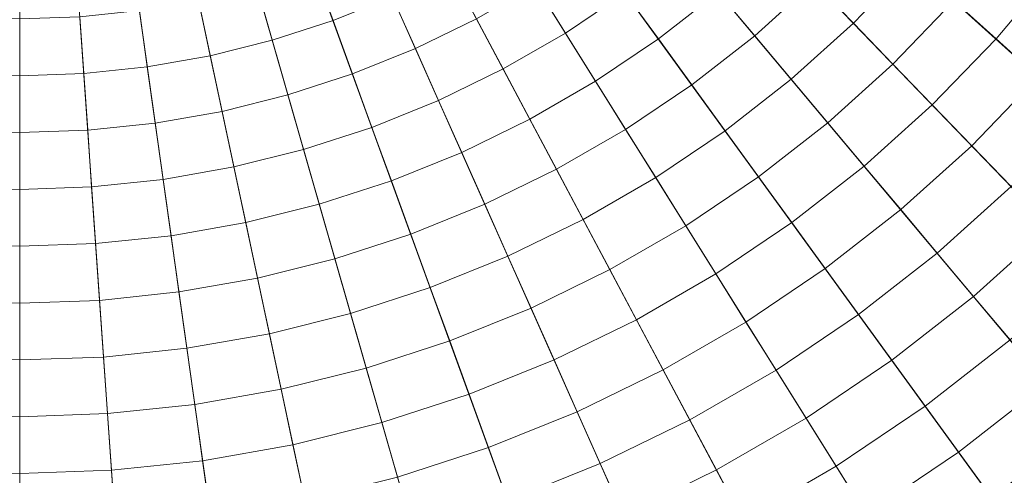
# Model space of a CAD drawing. Header units: centimetres. Extents: x -3.01 to 4.18, y -6.48 to 0.72.
# Tile 203 of 256: x 0.59 to 1.09, y -3.55 to -3.32. Entities that reach past the tile are written whole.
import ezdxf

# ---------------------------------------------------------------- set-up
doc = ezdxf.new("R2010")
doc.units = ezdxf.units.CM
doc.header["$LTSCALE"] = 2.54
doc.layers.add('Lucido design-1', color=7, linetype='Continuous')

# ---------------------------------------------------------------- blocks, each defined once
blk = doc.blocks.new('Gruppo-1')
at = {"color": 142, "linetype": 'Continuous', "lineweight": 9}
for points in [[(0.51664, -3.8779, -14.60843), (0.58636, -3.88033, -14.60843), (0.58636, -2.8809, -14.60843), (0.51664, -3.8779, -14.60843)], [(0.58636, -2.8809, -13.70118), (0.58636, -3.88033, -13.70118), (0.51664, -3.8779, -13.70118), (0.58636, -2.8809, -13.70118)], [(0.58636, -3.88033, -14.60843), (0.58636, -2.8809, -14.60843), (0.58636, -2.8809, -14.60843), (0.58636, -3.88033, -14.60843)], [(1.32909, -3.54965, -14.60843), (1.37393, -3.49621, -14.60843), (0.58636, -2.8809, -14.60843), (1.32909, -3.54965, -14.60843)], [(1.28063, -3.59983, -14.60843), (1.32909, -3.54965, -14.60843), (0.58636, -2.8809, -14.60843), (1.28063, -3.59983, -14.60843)], [(1.22879, -3.64651, -14.60843), (1.28063, -3.59983, -14.60843), (0.58636, -2.8809, -14.60843), (1.22879, -3.64651, -14.60843)], [(1.17381, -3.68946, -14.60843), (1.22879, -3.64651, -14.60843), (0.58636, -2.8809, -14.60843), (1.17381, -3.68946, -14.60843)], [(1.11598, -3.72847, -14.60843), (1.17381, -3.68946, -14.60843), (0.58636, -2.8809, -14.60843), (1.11598, -3.72847, -14.60843)], [(1.05557, -3.76335, -14.60843), (1.11598, -3.72847, -14.60843), (0.58636, -2.8809, -14.60843), (1.05557, -3.76335, -14.60843)], [(0.99287, -3.79393, -14.60843), (1.05557, -3.76335, -14.60843), (0.58636, -2.8809, -14.60843), (0.99287, -3.79393, -14.60843)], [(0.92819, -3.82006, -14.60843), (0.99287, -3.79393, -14.60843), (0.58636, -2.8809, -14.60843), (0.92819, -3.82006, -14.60843)], [(0.86184, -3.84162, -14.60843), (0.92819, -3.82006, -14.60843), (0.58636, -2.8809, -14.60843), (0.86184, -3.84162, -14.60843)], [(0.79416, -3.85849, -14.60843), (0.86184, -3.84162, -14.60843), (0.58636, -2.8809, -14.60843), (0.79416, -3.85849, -14.60843)], [(0.72546, -3.87061, -14.60843), (0.79416, -3.85849, -14.60843), (0.58636, -2.8809, -14.60843), (0.72546, -3.87061, -14.60843)], [(0.65608, -3.8779, -14.60843), (0.72546, -3.87061, -14.60843), (0.58636, -2.8809, -14.60843), (0.65608, -3.8779, -14.60843)], [(0.58636, -3.88033, -14.60843), (0.65608, -3.8779, -14.60843), (0.58636, -2.8809, -14.60843), (0.58636, -3.88033, -14.60843)], [(0.58636, -2.8809, -13.70118), (0.58636, -3.88033, -13.70118), (0.58636, -3.88033, -13.70118), (0.58636, -2.8809, -13.70118)], [(0.58636, -2.8809, -13.70118), (1.37393, -3.49621, -13.70118), (1.32909, -3.54965, -13.70118), (0.58636, -2.8809, -13.70118)], [(0.58636, -2.8809, -13.70118), (1.32909, -3.54965, -13.70118), (1.28063, -3.59983, -13.70118), (0.58636, -2.8809, -13.70118)], [(0.58636, -2.8809, -13.70118), (1.28063, -3.59983, -13.70118), (1.22879, -3.64651, -13.70118), (0.58636, -2.8809, -13.70118)], [(0.58636, -2.8809, -13.70118), (1.22879, -3.64651, -13.70118), (1.17381, -3.68946, -13.70118), (0.58636, -2.8809, -13.70118)], [(0.58636, -2.8809, -13.70118), (1.17381, -3.68946, -13.70118), (1.11598, -3.72847, -13.70118), (0.58636, -2.8809, -13.70118)], [(0.58636, -2.8809, -13.70118), (1.11598, -3.72847, -13.70118), (1.05557, -3.76335, -13.70118), (0.58636, -2.8809, -13.70118)], [(0.58636, -2.8809, -13.70118), (1.05557, -3.76335, -13.70118), (0.99287, -3.79393, -13.70118), (0.58636, -2.8809, -13.70118)], [(0.58636, -2.8809, -13.70118), (0.99287, -3.79393, -13.70118), (0.92819, -3.82006, -13.70118), (0.58636, -2.8809, -13.70118)], [(0.58636, -2.8809, -13.70118), (0.92819, -3.82006, -13.70118), (0.86184, -3.84162, -13.70118), (0.58636, -2.8809, -13.70118)], [(0.58636, -2.8809, -13.70118), (0.86184, -3.84162, -13.70118), (0.79416, -3.85849, -13.70118), (0.58636, -2.8809, -13.70118)], [(0.58636, -2.8809, -13.70118), (0.79416, -3.85849, -13.70118), (0.72546, -3.87061, -13.70118), (0.58636, -2.8809, -13.70118)], [(0.58636, -2.8809, -13.70118), (0.72546, -3.87061, -13.70118), (0.65608, -3.8779, -13.70118), (0.58636, -2.8809, -13.70118)], [(0.58636, -2.8809, -13.70118), (0.65608, -3.8779, -13.70118), (0.58636, -3.88033, -13.70118), (0.58636, -2.8809, -13.70118)]]:
    blk.add_polyline3d(points, dxfattribs=at)
for points in [[(0.33533, -6.47076, -13.70234), (0.58636, -6.47952, -13.70234), (0.58636, -2.88306, -13.70234), (0.58621, -2.88305, -13.70234)], [(0.58636, -6.47952, -13.70234), (0.83739, -6.47076, -13.70234), (0.58651, -2.88305, -13.70234), (0.58636, -2.88306, -13.70234)], [(0.58636, -6.47952, -13.70234), (0.58636, -2.88306, -13.70234), (0.58636, -2.88306, -13.70234)], [(0.83739, -6.47076, -13.70234), (1.08719, -6.4445, -13.70234), (0.58666, -2.88304, -13.70234), (0.58651, -2.88305, -13.70234)], [(1.08719, -6.4445, -13.70234), (1.33456, -6.40089, -13.70234), (0.58681, -2.88301, -13.70234), (0.58666, -2.88304, -13.70234)], [(1.33456, -6.40089, -13.70234), (1.57828, -6.34012, -13.70234), (0.58696, -2.88298, -13.70234), (0.58681, -2.88301, -13.70234)], [(1.57828, -6.34012, -13.70234), (1.81716, -6.2625, -13.70234), (0.5871, -2.88293, -13.70234), (0.58696, -2.88298, -13.70234)], [(1.81716, -6.2625, -13.70234), (2.05005, -6.16841, -13.70234), (0.58724, -2.88287, -13.70234), (0.5871, -2.88293, -13.70234)], [(2.05005, -6.16841, -13.70234), (2.27581, -6.0583, -13.70234), (0.58738, -2.88281, -13.70234), (0.58724, -2.88287, -13.70234)], [(2.27581, -6.0583, -13.70234), (2.49334, -5.93271, -13.70234), (0.58751, -2.88273, -13.70234), (0.58738, -2.88281, -13.70234)], [(2.49334, -5.93271, -13.70234), (2.70158, -5.79225, -13.70234), (0.58763, -2.88265, -13.70234), (0.58751, -2.88273, -13.70234)], [(2.70158, -5.79225, -13.70234), (2.89951, -5.63761, -13.70234), (0.58775, -2.88255, -13.70234), (0.58763, -2.88265, -13.70234)], [(2.89951, -5.63761, -13.70234), (3.08618, -5.46953, -13.70234), (0.58786, -2.88245, -13.70234), (0.58775, -2.88255, -13.70234)], [(3.08618, -5.46953, -13.70234), (3.26066, -5.28885, -13.70234), (0.58797, -2.88234, -13.70234), (0.58786, -2.88245, -13.70234)], [(3.26066, -5.28885, -13.70234), (3.42212, -5.09643, -13.70234), (0.58806, -2.88223, -13.70234), (0.58797, -2.88234, -13.70234)], [(3.42212, -5.09643, -13.70234), (3.56976, -4.89322, -13.70234), (0.58815, -2.88211, -13.70234), (0.58806, -2.88223, -13.70234)], [(3.56976, -4.89322, -13.70234), (3.70286, -4.68021, -13.70234), (0.58823, -2.88198, -13.70234), (0.58815, -2.88211, -13.70234)], [(3.70286, -4.68021, -13.70234), (3.82078, -4.45843, -13.70234), (0.5883, -2.88185, -13.70234), (0.58823, -2.88198, -13.70234)], [(3.82078, -4.45843, -13.70234), (3.92295, -4.22897, -13.70234), (0.58837, -2.88171, -13.70234), (0.5883, -2.88185, -13.70234)], [(3.92295, -4.22897, -13.70234), (4.00886, -3.99293, -13.70234), (0.58842, -2.88157, -13.70234), (0.58837, -2.88171, -13.70234)], [(4.00886, -3.99293, -13.70234), (4.07809, -3.75148, -13.70234), (0.58846, -2.88142, -13.70234), (0.58842, -2.88157, -13.70234)], [(4.07809, -3.75148, -13.70234), (4.13032, -3.50579, -13.70234), (0.58849, -2.88127, -13.70234), (0.58846, -2.88142, -13.70234)], [(4.13032, -3.50579, -13.70234), (4.16527, -3.25706, -13.70234), (0.58851, -2.88112, -13.70234), (0.58849, -2.88127, -13.70234)], [(0.99253, -3.3015, -12.62383), (1.02088, -3.27214, -12.62383), (1.04247, -3.29158, -12.62648), (1.01271, -3.3224, -12.62648)], [(1.06406, -3.31102, -12.62922), (1.0929, -3.27665, -12.62922), (1.11578, -3.29453, -12.63207), (1.08564, -3.33045, -12.63207)], [(0.73661, -3.2937, -12.61211), (0.76504, -3.28221, -12.61211), (0.77687, -3.3088, -12.61426), (0.74656, -3.32104, -12.61426)], [(0.84999, -3.30279, -12.6165), (0.87877, -3.28337, -12.6165), (0.89587, -3.3069, -12.61884), (0.8654, -3.32745, -12.61884)], [(0.94352, -3.30654, -12.62129), (0.97234, -3.28059, -12.62129), (0.99253, -3.3015, -12.62383), (0.9622, -3.32881, -12.62383)], [(0.89587, -3.3069, -12.61884), (0.92483, -3.28427, -12.61884), (0.94352, -3.30654, -12.62129), (0.91296, -3.33042, -12.62129)], [(1.01271, -3.3224, -12.62648), (1.04247, -3.29158, -12.62648), (1.06406, -3.31102, -12.62922), (1.03289, -3.34329, -12.62922)], [(0.70745, -3.30318, -12.61211), (0.73661, -3.2937, -12.61211), (0.74656, -3.32104, -12.61426), (0.71547, -3.33115, -12.61426)], [(0.77687, -3.3088, -12.61426), (0.80626, -3.29446, -12.61426), (0.81992, -3.32015, -12.6165), (0.78871, -3.33537, -12.6165)], [(1.08564, -3.33045, -12.63207), (1.11578, -3.29453, -12.63207), (1.13865, -3.3124, -12.63502), (1.10721, -3.34987, -12.63502)], [(0.6777, -3.31059, -12.61211), (0.70745, -3.30318, -12.61211), (0.71547, -3.33115, -12.61426), (0.68375, -3.33906, -12.61426)], [(0.81992, -3.32015, -12.6165), (0.84999, -3.30279, -12.6165), (0.8654, -3.32745, -12.61884), (0.83357, -3.34583, -12.61884)], [(0.9622, -3.32881, -12.62383), (0.99253, -3.3015, -12.62383), (1.01271, -3.3224, -12.62648), (0.98088, -3.35106, -12.62648)], [(0.8654, -3.32745, -12.61884), (0.89587, -3.3069, -12.61884), (0.91296, -3.33042, -12.62129), (0.8808, -3.35211, -12.62129)], [(0.91296, -3.33042, -12.62129), (0.94352, -3.30654, -12.62129), (0.9622, -3.32881, -12.62383), (0.93004, -3.35393, -12.62383)], [(0.6475, -3.31592, -12.61211), (0.6777, -3.31059, -12.61211), (0.68375, -3.33906, -12.61426), (0.65155, -3.34473, -12.61426)], [(0.74656, -3.32104, -12.61426), (0.77687, -3.3088, -12.61426), (0.78871, -3.33537, -12.6165), (0.75651, -3.34838, -12.6165)], [(1.03289, -3.34329, -12.62922), (1.06406, -3.31102, -12.62922), (1.08564, -3.33045, -12.63207), (1.05306, -3.36418, -12.63207)], [(0.617, -3.31912, -12.61211), (0.6475, -3.31592, -12.61211), (0.65155, -3.34473, -12.61426), (0.61903, -3.34815, -12.61426)], [(0.55572, -3.31912, -12.61211), (0.58636, -3.32019, -12.61211), (0.58636, -3.34929, -12.61426), (0.55369, -3.34815, -12.61426)], [(0.58636, -3.32019, -12.61211), (0.617, -3.31912, -12.61211), (0.61903, -3.34815, -12.61426), (0.58636, -3.34929, -12.61426)], [(0.58636, -3.32019, -12.61211), (0.58636, -3.34929, -12.61426), (0.58636, -3.34929, -12.61426)], [(0.71547, -3.33115, -12.61426), (0.74656, -3.32104, -12.61426), (0.75651, -3.34838, -12.6165), (0.72349, -3.35911, -12.6165)], [(0.78871, -3.33537, -12.6165), (0.81992, -3.32015, -12.6165), (0.83357, -3.34583, -12.61884), (0.80053, -3.36194, -12.61884)], [(0.98088, -3.35106, -12.62648), (1.01271, -3.3224, -12.62648), (1.03289, -3.34329, -12.62922), (0.99955, -3.37332, -12.62922)], [(0.83357, -3.34583, -12.61884), (0.8654, -3.32745, -12.61884), (0.8808, -3.35211, -12.62129), (0.84722, -3.3715, -12.62129)], [(0.68375, -3.33906, -12.61426), (0.71547, -3.33115, -12.61426), (0.72349, -3.35911, -12.6165), (0.68979, -3.36751, -12.6165)], [(0.8808, -3.35211, -12.62129), (0.91296, -3.33042, -12.62129), (0.93004, -3.35393, -12.62383), (0.89621, -3.37675, -12.62383)], [(0.93004, -3.35393, -12.62383), (0.9622, -3.32881, -12.62383), (0.98088, -3.35106, -12.62648), (0.94712, -3.37744, -12.62648)], [(1.05306, -3.36418, -12.63207), (1.08564, -3.33045, -12.63207), (1.10721, -3.34987, -12.63502), (1.07323, -3.38506, -12.63502)], [(0.75651, -3.34838, -12.6165), (0.78871, -3.33537, -12.6165), (0.80053, -3.36194, -12.61884), (0.76646, -3.37571, -12.61884)], [(0.65155, -3.34473, -12.61426), (0.68375, -3.33906, -12.61426), (0.68979, -3.36751, -12.6165), (0.6556, -3.37354, -12.6165)], [(0.99955, -3.37332, -12.62922), (1.03289, -3.34329, -12.62922), (1.05306, -3.36418, -12.63207), (1.01821, -3.39556, -12.63207)], [(0.55369, -3.34815, -12.61426), (0.58636, -3.34929, -12.61426), (0.58636, -3.37838, -12.6165), (0.55166, -3.37717, -12.6165)], [(0.58636, -3.34929, -12.61426), (0.61903, -3.34815, -12.61426), (0.62106, -3.37717, -12.6165), (0.58636, -3.37838, -12.6165)], [(0.61903, -3.34815, -12.61426), (0.65155, -3.34473, -12.61426), (0.6556, -3.37354, -12.6165), (0.62106, -3.37717, -12.6165)], [(0.72349, -3.35911, -12.6165), (0.75651, -3.34838, -12.6165), (0.76646, -3.37571, -12.61884), (0.7315, -3.38706, -12.61884)], [(0.80053, -3.36194, -12.61884), (0.83357, -3.34583, -12.61884), (0.84722, -3.3715, -12.62129), (0.81236, -3.3885, -12.62129)], [(0.58636, -3.34929, -12.61426), (0.58636, -3.37838, -12.6165), (0.58636, -3.37838, -12.6165)], [(0.84722, -3.3715, -12.62129), (0.8808, -3.35211, -12.62129), (0.89621, -3.37675, -12.62383), (0.86086, -3.39716, -12.62383)], [(0.94712, -3.37744, -12.62648), (0.98088, -3.35106, -12.62648), (0.99955, -3.37332, -12.62922), (0.96419, -3.40094, -12.62922)], [(1.07323, -3.38506, -12.63502), (1.10721, -3.34987, -12.63502), (1.12877, -3.36929, -12.63807), (1.09338, -3.40593, -12.63807)], [(0.89621, -3.37675, -12.62383), (0.93004, -3.35393, -12.62383), (0.94712, -3.37744, -12.62648), (0.9116, -3.40139, -12.62648)], [(0.68979, -3.36751, -12.6165), (0.72349, -3.35911, -12.6165), (0.7315, -3.38706, -12.61884), (0.69584, -3.39596, -12.61884)], [(0.76646, -3.37571, -12.61884), (0.80053, -3.36194, -12.61884), (0.81236, -3.3885, -12.62129), (0.7764, -3.40303, -12.62129)], [(0.6556, -3.37354, -12.6165), (0.68979, -3.36751, -12.6165), (0.69584, -3.39596, -12.61884), (0.65964, -3.40234, -12.61884)], [(1.01821, -3.39556, -12.63207), (1.05306, -3.36418, -12.63207), (1.07323, -3.38506, -12.63502), (1.03687, -3.41779, -12.63502)], [(0.62106, -3.37717, -12.6165), (0.6556, -3.37354, -12.6165), (0.65964, -3.40234, -12.61884), (0.62309, -3.40618, -12.61884)], [(0.81236, -3.3885, -12.62129), (0.84722, -3.3715, -12.62129), (0.86086, -3.39716, -12.62383), (0.82418, -3.41505, -12.62383)], [(0.96419, -3.40094, -12.62922), (0.99955, -3.37332, -12.62922), (1.01821, -3.39556, -12.63207), (0.98126, -3.42443, -12.63207)], [(0.55166, -3.37717, -12.6165), (0.58636, -3.37838, -12.6165), (0.58636, -3.40746, -12.61884), (0.54963, -3.40618, -12.61884)], [(0.58636, -3.37838, -12.6165), (0.62106, -3.37717, -12.6165), (0.62309, -3.40618, -12.61884), (0.58636, -3.40746, -12.61884)], [(0.58636, -3.37838, -12.6165), (0.58636, -3.40746, -12.61884), (0.58636, -3.40746, -12.61884)], [(0.7315, -3.38706, -12.61884), (0.76646, -3.37571, -12.61884), (0.7764, -3.40303, -12.62129), (0.73952, -3.41501, -12.62129)], [(0.86086, -3.39716, -12.62383), (0.89621, -3.37675, -12.62383), (0.9116, -3.40139, -12.62648), (0.8745, -3.42281, -12.62648)], [(0.9116, -3.40139, -12.62648), (0.94712, -3.37744, -12.62648), (0.96419, -3.40094, -12.62922), (0.927, -3.42603, -12.62922)], [(0.69584, -3.39596, -12.61884), (0.7315, -3.38706, -12.61884), (0.73952, -3.41501, -12.62129), (0.70188, -3.42439, -12.62129)], [(0.7764, -3.40303, -12.62129), (0.81236, -3.3885, -12.62129), (0.82418, -3.41505, -12.62383), (0.78634, -3.43034, -12.62383)], [(1.03687, -3.41779, -12.63502), (1.07323, -3.38506, -12.63502), (1.09338, -3.40593, -12.63807), (1.05552, -3.44002, -12.63807)], [(0.65964, -3.40234, -12.61884), (0.69584, -3.39596, -12.61884), (0.70188, -3.42439, -12.62129), (0.66369, -3.43113, -12.62129)], [(0.82418, -3.41505, -12.62383), (0.86086, -3.39716, -12.62383), (0.8745, -3.42281, -12.62648), (0.836, -3.44159, -12.62648)], [(0.98126, -3.42443, -12.63207), (1.01821, -3.39556, -12.63207), (1.03687, -3.41779, -12.63502), (0.99832, -3.44791, -12.63502)], [(0.62309, -3.40618, -12.61884), (0.65964, -3.40234, -12.61884), (0.66369, -3.43113, -12.62129), (0.62512, -3.43518, -12.62129)], [(0.73952, -3.41501, -12.62129), (0.7764, -3.40303, -12.62129), (0.78634, -3.43034, -12.62383), (0.74753, -3.44295, -12.62383)], [(0.8745, -3.42281, -12.62648), (0.9116, -3.40139, -12.62648), (0.927, -3.42603, -12.62922), (0.88814, -3.44846, -12.62922)], [(0.927, -3.42603, -12.62922), (0.96419, -3.40094, -12.62922), (0.98126, -3.42443, -12.63207), (0.94238, -3.45065, -12.63207)], [(0.54963, -3.40618, -12.61884), (0.58636, -3.40746, -12.61884), (0.58636, -3.43654, -12.62129), (0.5476, -3.43518, -12.62129)], [(0.58636, -3.40746, -12.61884), (0.62309, -3.40618, -12.61884), (0.62512, -3.43518, -12.62129), (0.58636, -3.43654, -12.62129)], [(0.58636, -3.40746, -12.61884), (0.58636, -3.43654, -12.62129), (0.58636, -3.43654, -12.62129)], [(1.05552, -3.44002, -12.63807), (1.09338, -3.40593, -12.63807), (1.11353, -3.4268, -12.64122), (1.07417, -3.46224, -12.64122)], [(0.70188, -3.42439, -12.62129), (0.73952, -3.41501, -12.62129), (0.74753, -3.44295, -12.62383), (0.70793, -3.45282, -12.62383)], [(0.78634, -3.43034, -12.62383), (0.82418, -3.41505, -12.62383), (0.836, -3.44159, -12.62648), (0.79628, -3.45764, -12.62648)], [(0.99832, -3.44791, -12.63502), (1.03687, -3.41779, -12.63502), (1.05552, -3.44002, -12.63807), (1.01538, -3.47139, -12.63807)], [(0.66369, -3.43113, -12.62129), (0.70188, -3.42439, -12.62129), (0.70793, -3.45282, -12.62383), (0.66774, -3.45991, -12.62383)], [(0.836, -3.44159, -12.62648), (0.8745, -3.42281, -12.62648), (0.88814, -3.44846, -12.62922), (0.84781, -3.46813, -12.62922)], [(0.88814, -3.44846, -12.62922), (0.927, -3.42603, -12.62922), (0.94238, -3.45065, -12.63207), (0.90177, -3.4741, -12.63207)], [(0.94238, -3.45065, -12.63207), (0.98126, -3.42443, -12.63207), (0.99832, -3.44791, -12.63502), (0.95776, -3.47527, -12.63502)], [(1.07417, -3.46224, -12.64122), (1.11353, -3.4268, -12.64122), (1.13367, -3.44765, -12.64447), (1.0928, -3.48445, -12.64447)], [(0.62512, -3.43518, -12.62129), (0.66369, -3.43113, -12.62129), (0.66774, -3.45991, -12.62383), (0.62715, -3.46418, -12.62383)], [(0.74753, -3.44295, -12.62383), (0.78634, -3.43034, -12.62383), (0.79628, -3.45764, -12.62648), (0.75554, -3.47088, -12.62648)], [(0.5476, -3.43518, -12.62129), (0.58636, -3.43654, -12.62129), (0.58636, -3.4656, -12.62383), (0.54557, -3.46418, -12.62383)], [(0.58636, -3.43654, -12.62129), (0.62512, -3.43518, -12.62129), (0.62715, -3.46418, -12.62383), (0.58636, -3.4656, -12.62383)], [(0.58636, -3.43654, -12.62129), (0.58636, -3.4656, -12.62383), (0.58636, -3.4656, -12.62383)], [(0.70793, -3.45282, -12.62383), (0.74753, -3.44295, -12.62383), (0.75554, -3.47088, -12.62648), (0.71397, -3.48124, -12.62648)], [(0.79628, -3.45764, -12.62648), (0.836, -3.44159, -12.62648), (0.84781, -3.46813, -12.62922), (0.80621, -3.48494, -12.62922)], [(1.01538, -3.47139, -12.63807), (1.05552, -3.44002, -12.63807), (1.07417, -3.46224, -12.64122), (1.03243, -3.49485, -12.64122)], [(0.84781, -3.46813, -12.62922), (0.88814, -3.44846, -12.62922), (0.90177, -3.4741, -12.63207), (0.85962, -3.49466, -12.63207)], [(0.95776, -3.47527, -12.63502), (0.99832, -3.44791, -12.63502), (1.01538, -3.47139, -12.63807), (0.97314, -3.49988, -12.63807)], [(0.66774, -3.45991, -12.62383), (0.70793, -3.45282, -12.62383), (0.71397, -3.48124, -12.62648), (0.67178, -3.48868, -12.62648)], [(0.90177, -3.4741, -12.63207), (0.94238, -3.45065, -12.63207), (0.95776, -3.47527, -12.63502), (0.9154, -3.49973, -12.63502)], [(0.75554, -3.47088, -12.62648), (0.79628, -3.45764, -12.62648), (0.80621, -3.48494, -12.62922), (0.76354, -3.4988, -12.62922)], [(0.54557, -3.46418, -12.62383), (0.58636, -3.4656, -12.62383), (0.58636, -3.49466, -12.62648), (0.54355, -3.49316, -12.62648)], [(0.58636, -3.4656, -12.62383), (0.62715, -3.46418, -12.62383), (0.62917, -3.49316, -12.62648), (0.58636, -3.49466, -12.62648)], [(0.62715, -3.46418, -12.62383), (0.66774, -3.45991, -12.62383), (0.67178, -3.48868, -12.62648), (0.62917, -3.49316, -12.62648)], [(1.03243, -3.49485, -12.64122), (1.07417, -3.46224, -12.64122), (1.0928, -3.48445, -12.64447), (1.04947, -3.51831, -12.64447)], [(0.58636, -3.4656, -12.62383), (0.58636, -3.49466, -12.62648), (0.58636, -3.49466, -12.62648)], [(0.80621, -3.48494, -12.62922), (0.84781, -3.46813, -12.62922), (0.85962, -3.49466, -12.63207), (0.81614, -3.51222, -12.63207)], [(0.71397, -3.48124, -12.62648), (0.75554, -3.47088, -12.62648), (0.76354, -3.4988, -12.62922), (0.72001, -3.50966, -12.62922)], [(0.85962, -3.49466, -12.63207), (0.90177, -3.4741, -12.63207), (0.9154, -3.49973, -12.63502), (0.87143, -3.52117, -12.63502)], [(0.97314, -3.49988, -12.63807), (1.01538, -3.47139, -12.63807), (1.03243, -3.49485, -12.64122), (0.98851, -3.52447, -12.64122)], [(0.9154, -3.49973, -12.63502), (0.95776, -3.47527, -12.63502), (0.97314, -3.49988, -12.63807), (0.92902, -3.52535, -12.63807)], [(0.67178, -3.48868, -12.62648), (0.71397, -3.48124, -12.62648), (0.72001, -3.50966, -12.62922), (0.67582, -3.51745, -12.62922)], [(1.04947, -3.51831, -12.64447), (1.0928, -3.48445, -12.64447), (1.11143, -3.50665, -12.64782), (1.0665, -3.54176, -12.64782)], [(0.62917, -3.49316, -12.62648), (0.67178, -3.48868, -12.62648), (0.67582, -3.51745, -12.62922), (0.6312, -3.52214, -12.62922)], [(0.76354, -3.4988, -12.62922), (0.80621, -3.48494, -12.62922), (0.81614, -3.51222, -12.63207), (0.77155, -3.52671, -12.63207)], [(0.54355, -3.49316, -12.62648), (0.58636, -3.49466, -12.62648), (0.58636, -3.5237, -12.62922), (0.54152, -3.52214, -12.62922)], [(0.58636, -3.49466, -12.62648), (0.62917, -3.49316, -12.62648), (0.6312, -3.52214, -12.62922), (0.58636, -3.5237, -12.62922)], [(0.58636, -3.49466, -12.62648), (0.58636, -3.5237, -12.62922), (0.58636, -3.5237, -12.62922)], [(0.81614, -3.51222, -12.63207), (0.85962, -3.49466, -12.63207), (0.87143, -3.52117, -12.63502), (0.82607, -3.5395, -12.63502)], [(0.98851, -3.52447, -12.64122), (1.03243, -3.49485, -12.64122), (1.04947, -3.51831, -12.64447), (1.00388, -3.54906, -12.64447)], [(0.72001, -3.50966, -12.62922), (0.76354, -3.4988, -12.62922), (0.77155, -3.52671, -12.63207), (0.72604, -3.53806, -12.63207)], [(0.87143, -3.52117, -12.63502), (0.9154, -3.49973, -12.63502), (0.92902, -3.52535, -12.63807), (0.88323, -3.54768, -12.63807)], [(0.92902, -3.52535, -12.63807), (0.97314, -3.49988, -12.63807), (0.98851, -3.52447, -12.64122), (0.94264, -3.55096, -12.64122)], [(0.67582, -3.51745, -12.62922), (0.72001, -3.50966, -12.62922), (0.72604, -3.53806, -12.63207), (0.67986, -3.5462, -12.63207)], [(1.0665, -3.54176, -12.64782), (1.11143, -3.50665, -12.64782), (1.13006, -3.52885, -12.65127), (1.08353, -3.5652, -12.65127)], [(0.77155, -3.52671, -12.63207), (0.81614, -3.51222, -12.63207), (0.82607, -3.5395, -12.63502), (0.77955, -3.55462, -12.63502)], [(0.6312, -3.52214, -12.62922), (0.67582, -3.51745, -12.62922), (0.67986, -3.5462, -12.63207), (0.63323, -3.5511, -12.63207)], [(1.00388, -3.54906, -12.64447), (1.04947, -3.51831, -12.64447), (1.0665, -3.54176, -12.64782), (1.01923, -3.57364, -12.64782)], [(0.54152, -3.52214, -12.62922), (0.58636, -3.5237, -12.62922), (0.58636, -3.55274, -12.63207), (0.5395, -3.5511, -12.63207)], [(0.58636, -3.5237, -12.62922), (0.6312, -3.52214, -12.62922), (0.63323, -3.5511, -12.63207), (0.58636, -3.55274, -12.63207)], [(0.58636, -3.5237, -12.62922), (0.58636, -3.55274, -12.63207), (0.58636, -3.55274, -12.63207)], [(0.82607, -3.5395, -12.63502), (0.87143, -3.52117, -12.63502), (0.88323, -3.54768, -12.63807), (0.836, -3.56677, -12.63807)], [(0.94264, -3.55096, -12.64122), (0.98851, -3.52447, -12.64122), (1.00388, -3.54906, -12.64447), (0.95625, -3.57656, -12.64447)], [(0.72604, -3.53806, -12.63207), (0.77155, -3.52671, -12.63207), (0.77955, -3.55462, -12.63502), (0.73208, -3.56645, -12.63502)], [(0.88323, -3.54768, -12.63807), (0.92902, -3.52535, -12.63807), (0.94264, -3.55096, -12.64122), (0.89503, -3.57418, -12.64122)], [(1.08353, -3.5652, -12.65127), (1.13006, -3.52885, -12.65127), (1.14867, -3.55103, -12.65482), (1.10055, -3.58862, -12.65482)], [(0.67986, -3.5462, -12.63207), (0.72604, -3.53806, -12.63207), (0.73208, -3.56645, -12.63502), (0.6839, -3.57495, -12.63502)], [(0.77955, -3.55462, -12.63502), (0.82607, -3.5395, -12.63502), (0.836, -3.56677, -12.63807), (0.78754, -3.58251, -12.63807)], [(1.01923, -3.57364, -12.64782), (1.0665, -3.54176, -12.64782), (1.08353, -3.5652, -12.65127), (1.03459, -3.59821, -12.65127)], [(0.63323, -3.5511, -12.63207), (0.67986, -3.5462, -12.63207), (0.6839, -3.57495, -12.63502), (0.63525, -3.58006, -12.63502)], [(0.836, -3.56677, -12.63807), (0.88323, -3.54768, -12.63807), (0.89503, -3.57418, -12.64122), (0.84592, -3.59402, -12.64122)], [(0.95625, -3.57656, -12.64447), (1.00388, -3.54906, -12.64447), (1.01923, -3.57364, -12.64782), (0.96986, -3.60215, -12.64782)], [(0.5395, -3.5511, -12.63207), (0.58636, -3.55274, -12.63207), (0.58636, -3.58177, -12.63502), (0.53747, -3.58006, -12.63502)], [(0.58636, -3.55274, -12.63207), (0.63323, -3.5511, -12.63207), (0.63525, -3.58006, -12.63502), (0.58636, -3.58177, -12.63502)], [(0.58636, -3.55274, -12.63207), (0.58636, -3.58177, -12.63502), (0.58636, -3.58177, -12.63502)], [(0.89503, -3.57418, -12.64122), (0.94264, -3.55096, -12.64122), (0.95625, -3.57656, -12.64447), (0.90682, -3.60067, -12.64447)]]:
    blk.add_3dface(points, dxfattribs=at)

msp = doc.modelspace()

# ---------------------------------------------------------------- block references
at = {"layer": 'Lucido design-1', "color": 7}
msp.add_blockref('Gruppo-1', (0, 0), dxfattribs=at)

doc.saveas('drawing.dxf')
